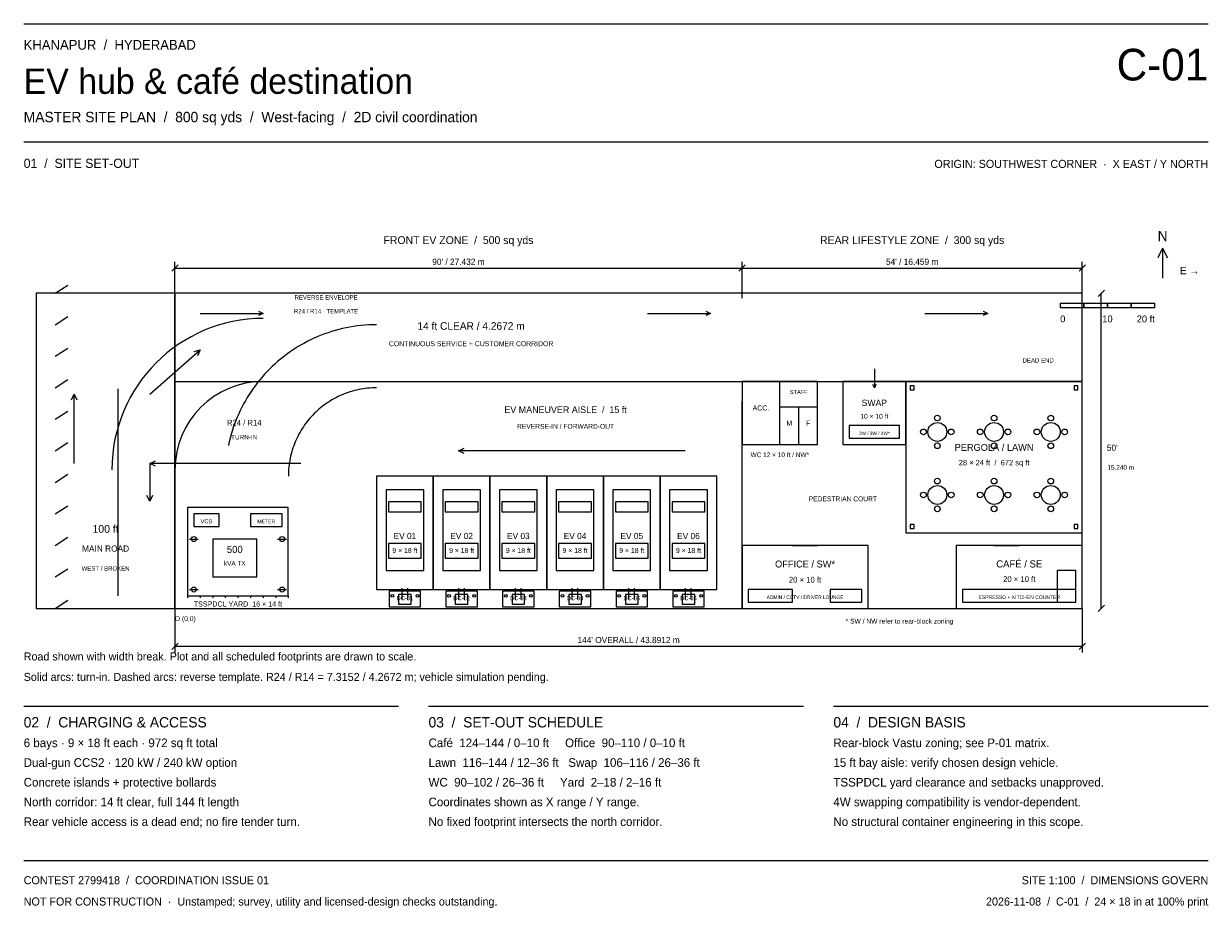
# Paper-space layout 'C-01' of a CAD drawing. Header units: millimetres. Extents: x 18 to 591, y 11 to 439.
import ezdxf
from ezdxf.enums import TextEntityAlignment as Align

# ---------------------------------------------------------------- set-up
doc = ezdxf.new("R2010")
doc.units = ezdxf.units.MM
doc.linetypes.add('DASHED', pattern=[150, 100, -50])
for name, color, linetype, lineweight, true_color in [('DIMENSIONS', 8, 'Continuous', 25, 0x526765), ('DRIVEWAY_14FT', 4, 'Continuous', 25, 0x15796f), ('EARTHING', 3, 'Continuous', 25, 0x63825c), ('EV_BAYS', 3, 'Continuous', 25, 0x15796f), ('FURNITURE', 8, 'Continuous', 25, 0x526765), ('LANDSCAPE', 3, 'Continuous', 25, 0x63825c), ('PLOT_BOUNDARY', 7, 'Continuous', 25, 0x183335), ('REAR_CONTAINERS', 7, 'Continuous', 25, 0x183335), ('ROAD', 8, 'Continuous', 25, 0x526765), ('SWEPT_PATH_ARCS', 30, 'Continuous', 25, 0xb8562d), ('TITLE_BLOCK', 7, 'Continuous', 25, 0x183335), ('TSSPDCL_YARD', 30, 'Continuous', 25, 0xb8562d)]:
    doc.layers.add(name, color=color, linetype=linetype, lineweight=lineweight, true_color=true_color)

psp = doc.layouts.new('C-01')

# ---------------------------------------------------------------- linework, layer by layer
at = {"layer": 'DIMENSIONS'}
for p, q in [((89.92, 319.28), (92.96, 322.33)), ((91.44, 308.61), (91.44, 323.85)), ((364.24, 319.28), (367.28, 322.33)), ((364.24, 319.28), (367.28, 322.33)), ((365.76, 308.61), (365.76, 323.85)), ((528.83, 319.28), (531.88, 322.33)), ((530.35, 308.61), (530.35, 323.85)), ((91.44, 320.8), (365.76, 320.8)), ((365.76, 320.8), (530.35, 320.8)), ((537.97, 307.09), (541.02, 310.13)), ((539.5, 156.21), (539.5, 308.61)), ((91.44, 156.21), (91.44, 134.87)), ((530.35, 156.21), (530.35, 134.87)), ((537.97, 154.69), (541.02, 157.73)), ((89.92, 136.4), (92.96, 139.45)), ((91.44, 137.92), (530.35, 137.92)), ((528.83, 136.4), (531.88, 139.45))]:
    psp.add_line(p, q, dxfattribs=at)
at = {"layer": 'DIMENSIONS', "linetype": 'DASHED'}
psp.add_line((365.76, 156.21), (365.76, 308.61), dxfattribs=at)
at = {"layer": 'DRIVEWAY_14FT'}
for p, q in [((103.63, 298.86), (134.11, 298.86)), ((320.04, 298.86), (350.52, 298.86)), ((454.15, 298.86), (484.63, 298.86)), ((79.25, 259.84), (103.63, 281.18)), ((429.77, 272.03), (429.77, 262.89)), ((42.67, 226.31), (42.67, 259.84))]:
    psp.add_line(p, q, dxfattribs=at)
psp.add_lwpolyline([(91.44, 265.94), (530.35, 265.94), (530.35, 308.61), (91.44, 308.61)], close=True, dxfattribs=at)
for points in [[(131.92, 299.92), (134.11, 298.86), (131.92, 297.8)], [(348.32, 299.92), (350.52, 298.86), (348.32, 297.8)], [(482.44, 299.92), (484.63, 298.86), (482.44, 297.8)], [(100.69, 280.37), (103.63, 281.18), (102.44, 278.37)], [(430.56, 264.54), (429.77, 262.89), (428.97, 264.54)], [(41.35, 257.1), (42.67, 259.84), (44, 257.1)]]:
    psp.add_lwpolyline(points, dxfattribs=at)
at = {"layer": 'EARTHING'}
for p, q in [((98.45, 189.74), (102.72, 189.74)), ((141.12, 189.74), (145.39, 189.74)), ((98.45, 165.35), (102.72, 165.35)), ((141.12, 165.35), (145.39, 165.35))]:
    psp.add_line(p, q, dxfattribs=at)
for centre in [(100.58, 189.74), (143.26, 189.74), (100.58, 165.35), (143.26, 165.35)]:
    psp.add_circle(centre, 1.22, dxfattribs=at)
at = {"layer": 'EV_BAYS'}
for p, q in [((338.33, 232.41), (228.6, 232.41)), ((152.4, 226.31), (79.25, 226.31)), ((79.25, 226.31), (79.25, 208.03)), ((201.32, 160.48), (201.32, 165.96)), ((204.06, 160.48), (204.06, 165.96)), ((228.75, 160.48), (228.75, 165.96)), ((231.5, 160.48), (231.5, 165.96)), ((256.18, 160.48), (256.18, 165.96)), ((258.93, 160.48), (258.93, 165.96)), ((283.62, 160.48), (283.62, 165.96)), ((286.36, 160.48), (286.36, 165.96)), ((311.05, 160.48), (311.05, 165.96)), ((313.79, 160.48), (313.79, 165.96)), ((338.48, 160.48), (338.48, 165.96)), ((341.22, 160.48), (341.22, 165.96))]:
    psp.add_line(p, q, dxfattribs=at)
for points in [[(231.34, 231.08), (228.6, 232.41), (231.34, 233.74)], [(81.99, 224.99), (79.25, 226.31), (81.99, 227.64)], [(80.57, 210.77), (79.25, 208.03), (77.92, 210.77)]]:
    psp.add_lwpolyline(points, dxfattribs=at)
for points in [[(188.98, 165.35), (216.41, 165.35), (216.41, 220.22), (188.98, 220.22)], [(216.41, 165.35), (243.84, 165.35), (243.84, 220.22), (216.41, 220.22)], [(243.84, 165.35), (271.27, 165.35), (271.27, 220.22), (243.84, 220.22)], [(271.27, 165.35), (298.7, 165.35), (298.7, 220.22), (271.27, 220.22)], [(298.7, 165.35), (326.14, 165.35), (326.14, 220.22), (298.7, 220.22)], [(326.14, 165.35), (353.57, 165.35), (353.57, 220.22), (326.14, 220.22)], [(195.07, 156.97), (210.31, 156.97), (210.31, 164.59), (195.07, 164.59)], [(199.64, 158.34), (205.74, 158.34), (205.74, 162.92), (199.64, 162.92)], [(222.5, 156.97), (237.74, 156.97), (237.74, 164.59), (222.5, 164.59)], [(227.08, 158.34), (233.17, 158.34), (233.17, 162.92), (227.08, 162.92)], [(249.94, 156.97), (265.18, 156.97), (265.18, 164.59), (249.94, 164.59)], [(254.51, 158.34), (260.6, 158.34), (260.6, 162.92), (254.51, 162.92)], [(277.37, 156.97), (292.61, 156.97), (292.61, 164.59), (277.37, 164.59)], [(281.94, 158.34), (288.04, 158.34), (288.04, 162.92), (281.94, 162.92)], [(304.8, 156.97), (320.04, 156.97), (320.04, 164.59), (304.8, 164.59)], [(309.37, 158.34), (315.47, 158.34), (315.47, 162.92), (309.37, 162.92)], [(332.23, 156.97), (347.47, 156.97), (347.47, 164.59), (332.23, 164.59)], [(336.8, 158.34), (342.9, 158.34), (342.9, 162.92), (336.8, 162.92)]]:
    psp.add_lwpolyline(points, close=True, dxfattribs=at)
for centre in [(196.6, 162.31), (208.79, 162.31), (224.03, 162.31), (236.22, 162.31), (251.46, 162.31), (263.65, 162.31), (278.89, 162.31), (291.08, 162.31), (306.32, 162.31), (318.52, 162.31), (333.76, 162.31), (345.95, 162.31)]:
    psp.add_circle(centre, 0.671, dxfattribs=at)
at = {"layer": 'FURNITURE'}
for points in [[(193.55, 174.5), (211.84, 174.5), (211.84, 213.51), (193.55, 213.51)], [(220.98, 174.5), (239.27, 174.5), (239.27, 213.51), (220.98, 213.51)], [(248.41, 174.5), (266.7, 174.5), (266.7, 213.51), (248.41, 213.51)], [(275.84, 174.5), (294.13, 174.5), (294.13, 213.51), (275.84, 213.51)], [(303.28, 174.5), (321.56, 174.5), (321.56, 213.51), (303.28, 213.51)], [(330.71, 174.5), (349, 174.5), (349, 213.51), (330.71, 213.51)], [(194.77, 202.84), (210.62, 202.84), (210.62, 207.72), (194.77, 207.72)], [(222.2, 202.84), (238.05, 202.84), (238.05, 207.72), (222.2, 207.72)], [(249.63, 202.84), (265.48, 202.84), (265.48, 207.72), (249.63, 207.72)], [(277.06, 202.84), (292.91, 202.84), (292.91, 207.72), (277.06, 207.72)], [(304.5, 202.84), (320.34, 202.84), (320.34, 207.72), (304.5, 207.72)], [(331.93, 202.84), (347.78, 202.84), (347.78, 207.72), (331.93, 207.72)], [(194.77, 180.59), (210.62, 180.59), (210.62, 187.6), (194.77, 187.6)], [(222.2, 180.59), (238.05, 180.59), (238.05, 187.6), (222.2, 187.6)], [(249.63, 180.59), (265.48, 180.59), (265.48, 187.6), (249.63, 187.6)], [(277.06, 180.59), (292.91, 180.59), (292.91, 187.6), (277.06, 187.6)], [(304.5, 180.59), (320.34, 180.59), (320.34, 187.6), (304.5, 187.6)], [(331.93, 180.59), (347.78, 180.59), (347.78, 187.6), (331.93, 187.6)], [(368.81, 159.26), (390.14, 159.26), (390.14, 165.35), (368.81, 165.35)], [(408.43, 159.26), (423.67, 159.26), (423.67, 165.35), (408.43, 165.35)]]:
    psp.add_lwpolyline(points, close=True, dxfattribs=at)
for centre, radius in [((460.25, 248.26), 1.37), ((487.68, 248.26), 1.37), ((515.11, 248.26), 1.37), ((453.54, 241.55), 1.37), ((460.25, 241.55), 4.57), ((466.95, 241.55), 1.37), ((480.97, 241.55), 1.37), ((487.68, 241.55), 4.57), ((494.39, 241.55), 1.37), ((508.41, 241.55), 1.37), ((515.11, 241.55), 4.57), ((521.82, 241.55), 1.37), ((460.25, 234.85), 1.37), ((487.68, 234.85), 1.37), ((515.11, 234.85), 1.37), ((460.25, 217.78), 1.37), ((487.68, 217.78), 1.37), ((515.11, 217.78), 1.37), ((453.54, 211.07), 1.37), ((460.25, 211.07), 4.57), ((466.95, 211.07), 1.37), ((480.97, 211.07), 1.37), ((487.68, 211.07), 4.57), ((494.39, 211.07), 1.37), ((508.41, 211.07), 1.37), ((515.11, 211.07), 4.57), ((521.82, 211.07), 1.37), ((460.25, 204.37), 1.37), ((487.68, 204.37), 1.37), ((515.11, 204.37), 1.37)]:
    psp.add_circle(centre, radius, dxfattribs=at)
at = {"layer": 'LANDSCAPE'}
for points in [[(445.01, 192.79), (530.35, 192.79), (530.35, 265.94), (445.01, 265.94)], [(447.14, 261.98), (448.97, 261.98), (448.97, 263.8), (447.14, 263.8)], [(526.39, 261.98), (528.22, 261.98), (528.22, 263.8), (526.39, 263.8)], [(447.14, 194.92), (448.97, 194.92), (448.97, 196.75), (447.14, 196.75)], [(526.39, 194.92), (528.22, 194.92), (528.22, 196.75), (526.39, 196.75)]]:
    psp.add_lwpolyline(points, close=True, dxfattribs=at)
at = {"layer": 'PLOT_BOUNDARY'}
psp.add_lwpolyline([(91.44, 156.21), (530.35, 156.21), (530.35, 308.61), (91.44, 308.61)], close=True, dxfattribs=at)
at = {"layer": 'REAR_CONTAINERS'}
for p, q in [((384.05, 235.46), (384.05, 265.94)), ((384.05, 253.75), (402.34, 253.75)), ((393.19, 235.46), (393.19, 253.75)), ((390.14, 186.69), (402.34, 186.69)), ((487.68, 186.69), (499.87, 186.69))]:
    psp.add_line(p, q, dxfattribs=at)
for points in [[(365.76, 235.46), (402.34, 235.46), (402.34, 265.94), (365.76, 265.94)], [(414.53, 235.46), (445.01, 235.46), (445.01, 265.94), (414.53, 265.94)], [(417.58, 238.51), (441.96, 238.51), (441.96, 244.6), (417.58, 244.6)], [(365.76, 156.21), (426.72, 156.21), (426.72, 186.69), (365.76, 186.69)], [(469.39, 156.21), (530.35, 156.21), (530.35, 186.69), (469.39, 186.69)], [(518.16, 159.26), (527.3, 159.26), (527.3, 174.5), (518.16, 174.5)], [(472.44, 159.26), (527.3, 159.26), (527.3, 165.35), (472.44, 165.35)]]:
    psp.add_lwpolyline(points, close=True, dxfattribs=at)
at = {"layer": 'ROAD'}
for p, q in [((33.53, 308.61), (39.62, 312.57)), ((33.53, 293.37), (39.62, 297.33)), ((33.53, 278.13), (39.62, 282.09)), ((33.53, 262.89), (39.62, 266.85)), ((33.53, 247.65), (39.62, 251.61)), ((33.53, 232.41), (39.62, 236.37)), ((33.53, 217.17), (39.62, 221.13)), ((33.53, 201.93), (39.62, 205.89)), ((33.53, 186.69), (39.62, 190.65)), ((33.53, 171.45), (39.62, 175.41)), ((33.53, 156.21), (39.62, 160.17))]:
    psp.add_line(p, q, dxfattribs=at)
at = {"layer": 'ROAD', "linetype": 'DASHED'}
psp.add_line((64.01, 162.31), (64.01, 302.51), dxfattribs=at)
at = {"layer": 'ROAD'}
psp.add_lwpolyline([(24.38, 156.21), (91.44, 156.21), (91.44, 308.61), (24.38, 308.61)], close=True, dxfattribs=at)
at = {"layer": 'SWEPT_PATH_ARCS'}
for radius in [73.15, 42.67]:
    psp.add_arc((134.11, 223.27), radius, 90, 180, dxfattribs=at)
at = {"layer": 'SWEPT_PATH_ARCS', "linetype": 'DASHED'}
for radius in [73.15, 42.67]:
    psp.add_arc((188.98, 220.22), radius, 90, 180, dxfattribs=at)
at = {"layer": 'TITLE_BLOCK'}
for p, q in [((18.29, 438.91), (591.31, 438.91)), ((18.29, 381.76), (591.31, 381.76)), ((569.21, 330.33), (566.93, 325.75)), ((569.21, 330.33), (569.21, 315.85)), ((569.21, 330.33), (571.5, 325.75)), ((18.29, 108.97), (199.64, 108.97)), ((214.12, 108.97), (395.48, 108.97)), ((409.96, 108.97), (591.31, 108.97)), ((18.29, 34.29), (591.31, 34.29))]:
    psp.add_line(p, q, dxfattribs=at)
for points in [[(519.68, 301.75), (531.11, 301.75), (531.11, 303.66), (519.68, 303.66)], [(531.11, 301.75), (542.54, 301.75), (542.54, 303.66), (531.11, 303.66)], [(542.54, 301.75), (553.97, 301.75), (553.97, 303.66), (542.54, 303.66)], [(553.97, 301.75), (565.4, 301.75), (565.4, 303.66), (553.97, 303.66)]]:
    psp.add_lwpolyline(points, close=True, dxfattribs=at)
at = {"layer": 'TSSPDCL_YARD'}
for p, q in [((97.54, 162.31), (97.54, 161.39)), ((103.63, 162.31), (103.63, 161.39)), ((109.73, 162.31), (109.73, 161.39)), ((115.82, 162.31), (115.82, 161.39)), ((121.92, 162.31), (121.92, 161.39)), ((128.02, 162.31), (128.02, 161.39)), ((134.11, 162.31), (134.11, 161.39)), ((140.21, 162.31), (140.21, 161.39)), ((146.3, 162.31), (146.3, 161.39))]:
    psp.add_line(p, q, dxfattribs=at)
for points in [[(97.54, 162.31), (146.3, 162.31), (146.3, 204.98), (97.54, 204.98)], [(100.58, 195.83), (112.78, 195.83), (112.78, 201.93), (100.58, 201.93)], [(128.02, 195.83), (143.26, 195.83), (143.26, 201.93), (128.02, 201.93)], [(109.73, 171.45), (131.06, 171.45), (131.06, 189.74), (109.73, 189.74)]]:
    psp.add_lwpolyline(points, close=True, dxfattribs=at)

# ---------------------------------------------------------------- texts
at = {"layer": 'TITLE_BLOCK'}
for s, height, p in [('KHANAPUR  /  HYDERABAD', 4.7282, (18.29, 426.34)), ('EV hub & café destination', 12.2377, (18.29, 405)), ('MASTER SITE PLAN  /  800 sq yds  /  West-facing  /  2D civil coordination', 5.0063, (18.29, 391.29)), ('01  /  SITE SET-OUT', 4.4501, (18.29, 369.19)), ('E →', 3.616, (577.6, 317.75)), ('0', 3.34, (519.68, 294.51)), ("50'", 3.004, (542.24, 232.41)), ('15.240 m', 2.225, (542.54, 223.27)), ('O (0,0)', 2.336, (91.44, 150.11)), ('Road shown with width break. Plot and all scheduled footprints are drawn to scale.', 3.8938, (18.29, 131.06)), ('Solid arcs: turn-in. Dashed arcs: reverse template. R24 / R14 = 7.3152 / 4.2672 m; vehicle simulation pending.', 3.89382, (18.29, 121.16)), ('02  /  CHARGING & ACCESS', 5.0063, (18.29, 98.68)), ('03  /  SET-OUT SCHEDULE', 5.0063, (214.12, 98.68)), ('04  /  DESIGN BASIS', 5.0063, (409.96, 98.68)), ('6 bays · 9 × 18 ft each · 972 sq ft total', 4.1719, (18.29, 89.15)), ('Café  124–144 / 0–10 ft     Office  90–110 / 0–10 ft', 4.1719, (214.12, 89.15)), ('Rear-block Vastu zoning; see P-01 matrix.', 4.1719, (409.96, 89.15)), ('Dual-gun CCS2 · 120 kW / 240 kW option', 4.1719, (18.29, 79.63)), ('Lawn  116–144 / 12–36 ft   Swap  106–116 / 26–36 ft', 4.1719, (214.12, 79.63)), ('15 ft bay aisle: verify chosen design vehicle.', 4.1719, (409.96, 79.63)), ('Concrete islands + protective bollards', 4.1719, (18.29, 70.1)), ('WC  90–102 / 26–36 ft     Yard  2–18 / 2–16 ft', 4.1719, (214.12, 70.1)), ('TSSPDCL yard clearance and setbacks unapproved.', 4.1719, (409.96, 70.1)), ('North corridor: 14 ft clear, full 144 ft length', 4.1719, (18.29, 60.58)), ('Coordinates shown as X range / Y range.', 4.1719, (214.12, 60.58)), ('4W swapping compatibility is vendor-dependent.', 4.1719, (409.96, 60.58)), ('Rear vehicle access is a dead end; no fire tender turn.', 4.1719, (18.29, 51.05)), ('No fixed footprint intersects the north corridor.', 4.1719, (214.12, 51.05)), ('No structural container engineering in this scope.', 4.1719, (409.96, 51.05)), ('CONTEST 2799418  /  COORDINATION ISSUE 01', 3.8938, (18.29, 22.86)), ('NOT FOR CONSTRUCTION  ·  Unstamped; survey, utility and licensed-design checks outstanding.', 3.8938, (18.29, 12.57))]:
    psp.add_text(s, height=height, dxfattribs=at).set_placement(p)
for s, height, p in [('C-01', 15.297, (591.31, 411.48)), ('ORIGIN: SOUTHWEST CORNER  ·  X EAST / Y NORTH', 3.8938, (591.31, 369.19)), ('20 ft', 3.338, (565.4, 294.51)), ('SITE 1:100  /  DIMENSIONS GOVERN', 3.8938, (591.31, 22.86)), ('2026-11-08  /  C-01  /  24 × 18 in at 100% print', 3.8938, (591.31, 12.57))]:
    psp.add_text(s, height=height, dxfattribs=at).set_placement(p, align=Align.RIGHT)
for s, height, p in [('N', 5.01, (569.21, 333.76)), ('FRONT EV ZONE  /  500 sq yds', 3.7826, (228.6, 332.38)), ('REAR LIFESTYLE ZONE  /  300 sq yds', 3.7826, (448.06, 332.38)), ("90' / 27.432 m", 3.0038, (228.6, 322.33)), ("54' / 16.459 m", 3.0038, (448.06, 322.33)), ('REVERSE ENVELOPE', 2.1138, (164.59, 305.56)), ('R24 / R14 · TEMPLATE', 2.1138, (164.59, 298.86)), ('14 ft CLEAR / 4.2672 m', 3.6713, (234.7, 290.93)), ('10', 3.338, (542.54, 294.51)), ('CONTINUOUS SERVICE + CUSTOMER CORRIDOR', 2.403, (234.7, 283.01)), ('DEAD END', 2.114, (509.02, 275.08)), ('STAFF', 1.958, (393.19, 259.84)), ('EV MANEUVER AISLE  /  15 ft', 3.2263, (280.42, 250.7)), ('ACC.', 2.448, (374.9, 251.92)), ('SWAP', 3.115, (429.77, 254.05)), ('R24 / R14', 2.781, (124.97, 244.6)), ('M', 2.45, (388.62, 244.6)), ('F', 2.45, (397.76, 244.6)), ('10 × 10 ft', 2.336, (429.77, 247.95)), ('REVERSE-IN / FORWARD-OUT', 2.3363, (280.42, 243.08)), ('2W / 3W / 4W*', 1.6465, (429.77, 240.03)), ('TURN-IN', 2.225, (124.97, 237.9)), ('PERGOLA / LAWN', 3.3376, (487.68, 232.41)), ('WC 12 × 10 ft / NW*', 2.2695, (384.05, 229.36)), ('28 × 24 ft  /  672 sq ft', 2.6255, (487.68, 225.4)), ('PEDESTRIAN COURT', 2.3363, (414.53, 208.03)), ('100 ft', 3.783, (57.91, 192.79)), ('VCB', 2.003, (106.68, 197.36)), ('METER', 1.78, (135.64, 197.36)), ('EV 01', 3.004, (202.69, 189.74)), ('EV 02', 3.004, (230.12, 189.74)), ('EV 03', 3.004, (257.56, 189.74)), ('EV 04', 3.004, (284.99, 189.74)), ('EV 05', 3.004, (312.42, 189.74)), ('EV 06', 3.004, (339.85, 189.74)), ('MAIN ROAD', 3.004, (57.91, 183.64)), ('500', 3.449, (120.4, 183.03)), ('9 × 18 ft', 2.403, (202.69, 183.03)), ('9 × 18 ft', 2.403, (230.12, 183.03)), ('9 × 18 ft', 2.403, (257.56, 183.03)), ('9 × 18 ft', 2.403, (284.99, 183.03)), ('9 × 18 ft', 2.403, (312.42, 183.03)), ('9 × 18 ft', 2.403, (339.85, 183.03)), ('kVA TX', 2.225, (120.4, 176.94)), ('OFFICE / SW*', 3.3376, (396.24, 176.02)), ('CAFÉ / SE', 3.449, (499.87, 176.02)), ('WEST / BROKEN', 2.1138, (57.91, 174.5)), ('20 × 10 ft', 2.781, (499.87, 169.01)), ('20 × 10 ft', 2.781, (396.24, 168.71)), ('DC-01', 2.003, (202.69, 160.17)), ('DC-02', 2.003, (230.12, 160.17)), ('DC-03', 2.003, (257.56, 160.17)), ('DC-04', 2.003, (284.99, 160.17)), ('DC-05', 2.003, (312.42, 160.17)), ('DC-06', 2.003, (339.85, 160.17)), ('ADMIN / CCTV / DRIVER LOUNGE', 1.691, (396.24, 160.78)), ('ESPRESSO + KITCHEN COUNTER', 1.7578, (499.87, 160.78)), ('TSSPDCL YARD  16 × 14 ft', 2.492, (121.92, 157.12)), ('* SW / NW refer to rear-block zoning', 2.3363, (441.96, 148.89)), ("144' OVERALL / 43.8912 m", 3.0038, (310.9, 139.45))]:
    psp.add_text(s, height=height, dxfattribs=at).set_placement(p, align=Align.CENTER)

doc.saveas('drawing.dxf')
